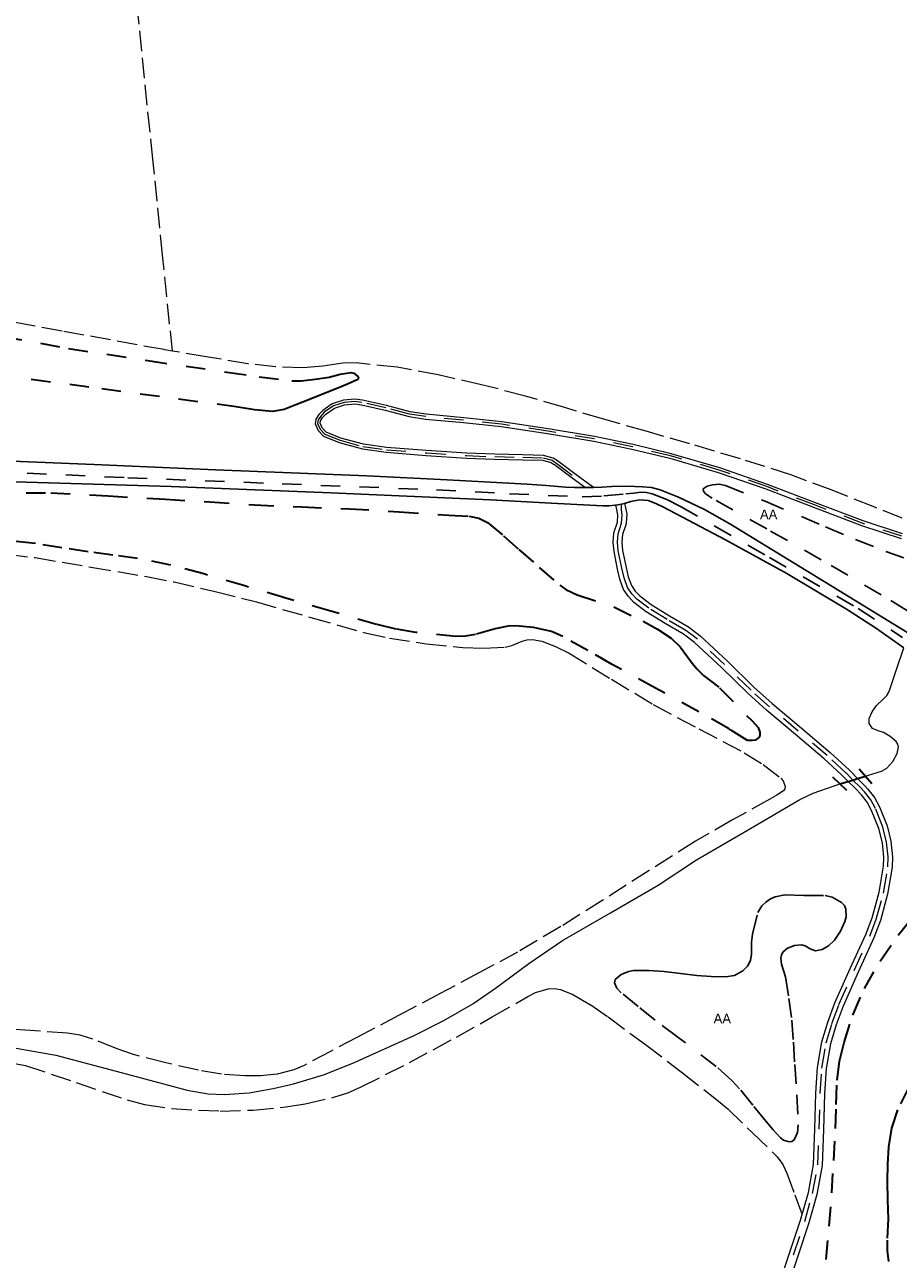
# Model space of a CAD drawing. Header units: metres. Extents: x 397317 to 400830, y 4588008 to 4590370.
# Tile 47 of 88: x 399092 to 399317, y 4588445 to 4588763. Entities that reach past the tile are written whole.
import ezdxf
from ezdxf.enums import TextEntityAlignment as Align

# ---------------------------------------------------------------- set-up
doc = ezdxf.new("R2010")
doc.units = ezdxf.units.M
doc.header["$MEASUREMENT"] = 0
doc.linetypes.add('bt5mv20_nopinta', pattern=[10, 5, -5])
doc.linetypes.add('bt5mv20_tlin1', pattern=[7, 5.25, -1.75])
for name, color, linetype, lineweight in [('ARB01_CN', 7, 'Continuous', 15), ('ARB01_LN', 7, 'Continuous', 15), ('COB01_LN', 7, 'Continuous', 15), ('FLU01_LN', 7, 'Continuous', 15), ('FLU03_LN', 7, 'Continuous', 15), ('FLU06_LN', 7, 'Continuous', 15), ('MAI01_LN', 7, 'Continuous', 15), ('PAR01_LN', 7, 'Continuous', 15), ('PON02_LN', 7, 'Continuous', 15), ('VIA16_LN', 7, 'Continuous', 15), ('VIA19_LN', 7, 'Continuous', 15)]:
    doc.layers.add(name, color=color, linetype=linetype, lineweight=lineweight)
doc.styles.add('034', font='txt')

msp = doc.modelspace()

# ---------------------------------------------------------------- linework, layer by layer
at = {"layer": 'ARB01_LN', "color": 3, "linetype": 'bt5mv20_nopinta', "lineweight": 25}
for points in [[(399328.37, 4588606.74, 120.78), (399313.09, 4588616.02, 120.75), (399297.63, 4588625.09, 120.7), (399283.59, 4588633.03, 120.74), (399269.47, 4588640.94, 120.92), (399267.82, 4588642.08, 121.13), (399267.25, 4588642.74, 121.27), (399267.22, 4588643.32, 121.37), (399268.22, 4588644.02, 121.44), (399269.6, 4588644.42, 121.5), (399271.29, 4588644.52, 121.62), (399272.93, 4588644.19, 121.73), (399283.31, 4588640.1, 121.94), (399298.71, 4588633.53, 121.61), (399306.43, 4588630.29, 121.47), (399314.22, 4588627.23, 121.53), (399322.47, 4588624.29, 121.92)], [(399276.58, 4588488.72, 123.3), (399274.69, 4588490.79, 123.24), (399270.56, 4588494.47, 123.22), (399260.62, 4588502.02, 123.5), (399254.78, 4588506.42, 123.63), (399250.42, 4588509.94, 123.55), (399246.06, 4588513.46, 123.47), (399244.94, 4588514.64, 123.46), (399244.3, 4588516.06, 123.47), (399244.52, 4588516.87, 123.47), (399246.02, 4588518.13, 123.46), (399247.91, 4588518.95, 123.44), (399249.23, 4588519.17, 123.43), (399253.19, 4588519.23, 123.45), (399257.13, 4588518.97, 123.47), (399261.32, 4588518.45, 123.44), (399265.51, 4588517.93, 123.4), (399269.22, 4588517.63, 123.35), (399272.94, 4588517.56, 123.27), (399275.29, 4588517.93, 123.16), (399277.44, 4588519.08, 123), (399278.63, 4588520.33, 122.93), (399279.37, 4588521.82, 122.91), (399279.64, 4588523.37, 122.91), (399279.61, 4588526.53, 122.95), (399279.87, 4588528.59, 122.93), (399281.26, 4588534.15, 122.64), (399282.34, 4588535.87, 122.57), (399283.29, 4588536.79, 122.55), (399284.52, 4588537.63, 122.55), (399285.75, 4588538.19, 122.55), (399288.22, 4588538.66, 122.54), (399293.16, 4588538.53, 122.54), (399298.62, 4588538.5, 122.54), (399300.44, 4588538.07, 122.54), (399302.86, 4588536.76, 122.54), (399303.59, 4588535.97, 122.54), (399303.98, 4588535.05, 122.54), (399304.01, 4588533.05, 122.54), (399303.68, 4588531.83, 122.54), (399302.61, 4588529.35, 122.54), (399301.02, 4588527, 122.54), (399299.49, 4588525.54, 122.54), (399297.83, 4588524.62, 122.54), (399296.17, 4588524.3, 122.54), (399294.8, 4588524.76, 122.54), (399293.44, 4588525.6, 122.54), (399292.53, 4588525.84, 122.54), (399290.71, 4588525.68, 122.54), (399288.9, 4588524.99, 122.54), (399287.83, 4588524, 122.54), (399287.37, 4588523.2, 122.54), (399287.18, 4588522.4, 122.55), (399287.38, 4588520.8, 122.58), (399288.39, 4588517.6, 122.62), (399289.28, 4588512.02, 122.62), (399290.01, 4588506.42, 122.62), (399290.43, 4588500.69, 122.62), (399290.81, 4588494.95, 122.63), (399291.28, 4588487.18, 122.72), (399291.68, 4588479.41, 122.84), (399291.48, 4588477.43, 122.83), (399290.6, 4588475.54, 122.84), (399290.07, 4588475.12, 122.86), (399289.38, 4588475, 122.89), (399287.88, 4588475.44, 122.95), (399287.11, 4588476.04, 122.99), (399285.24, 4588478.13, 123.16), (399283.42, 4588480.28, 123.27), (399280, 4588484.5, 123.28), (399276.58, 4588488.72, 123.3)]]:
    msp.add_polyline3d(points, dxfattribs=at)
at = {"layer": 'COB01_LN', "color": 92, "linetype": 'bt5mv20_nopinta', "lineweight": 35}
for points in [[(399086.52, 4588682.62, 124.06), (399103.62, 4588679.55, 124.06), (399124.01, 4588676.4, 123.96), (399144.44, 4588673.43, 123.85), (399152.78, 4588672.23, 123.85), (399161.13, 4588671.22, 123.84), (399163.54, 4588671.17, 123.83), (399167.17, 4588671.6, 123.81), (399170.8, 4588672.15, 123.79), (399173.6, 4588672.88, 123.8), (399176.36, 4588673.37, 123.78), (399177.1, 4588673.12, 123.72), (399178.13, 4588672.28, 123.51), (399178.34, 4588671.86, 123.4), (399178.18, 4588671.57, 123.3), (399175.49, 4588670.34, 122.7), (399172.59, 4588669.15, 122.3), (399168.93, 4588667.68, 122.17), (399165.27, 4588666.22, 122.07), (399162.23, 4588664.99, 121.98), (399159.15, 4588663.82, 121.9), (399156.15, 4588663.28, 121.89), (399151.5, 4588663.71, 121.99), (399146.84, 4588664.49, 122.07), (399108.87, 4588669.54, 121.99), (399089.88, 4588672.07, 121.95)], [(399082.66, 4588642.32, 122.7), (399099.03, 4588642.34, 123.09), (399113.83, 4588641.52, 122.74), (399128.62, 4588640.7, 122.39), (399140.06, 4588639.97, 122.42), (399151.5, 4588639.23, 122.49), (399163.77, 4588638.67, 122.28), (399176.04, 4588638.18, 122.07), (399188.82, 4588637.45, 121.86), (399201.59, 4588636.58, 121.65), (399206.83, 4588636.32, 121.62), (399209.35, 4588635.81, 121.65), (399211.63, 4588634.64, 121.69), (399215.75, 4588631.23, 121.81), (399219.69, 4588627.74, 121.94)], [(399219.69, 4588627.74, 121.94), (399224.94, 4588623.09, 122.13), (399230.26, 4588618.5, 122.31), (399231.78, 4588617.43, 122.32), (399234.71, 4588616.06, 122.22), (399244.12, 4588612.92, 121.81), (399251.71, 4588609.23, 121.91), (399255.39, 4588607.17, 121.96), (399258.93, 4588604.83, 122), (399261.23, 4588602.65, 122.01), (399264.09, 4588598.79, 122.03), (399265.56, 4588596.92, 122.04), (399267.24, 4588595.26, 122.05), (399271.37, 4588592.06, 122.15), (399279.68, 4588583.6, 122.5), (399281.35, 4588581.85, 122.5), (399281.78, 4588580.6, 122.5), (399281.76, 4588579.83, 122.5), (399281.6, 4588579.36, 122.5), (399280.65, 4588578.61, 122.5), (399279.87, 4588578.47, 122.5), (399278.64, 4588578.5, 122.5), (399274.48, 4588581.07, 122.5), (399273.69, 4588581.57, 122.52), (399266.07, 4588585.87, 122.68), (399254.91, 4588591.97, 122.55), (399243.75, 4588598.07, 122.44), (399237.45, 4588601.68, 122.51), (399230.99, 4588605.3, 122.6), (399228.05, 4588606.55, 122.64), (399223.47, 4588607.63, 122.71), (399218.83, 4588608.04, 122.77), (399216.9, 4588607.96, 122.78), (399213.53, 4588607.28, 122.75), (399208.47, 4588605.84, 122.67), (399205.94, 4588605.34, 122.65), (399203.41, 4588605.26, 122.66), (399193.13, 4588606.31, 122.87), (399188.01, 4588607.18, 123), (399182.95, 4588608.41, 123.09), (399171.24, 4588611.79, 123.25), (399159.58, 4588615.19, 123.4), (399149.01, 4588618.31, 123.52), (399138.44, 4588621.42, 123.63), (399129.99, 4588623.69, 123.66), (399121.41, 4588625.43, 123.67), (399115.05, 4588626.29, 123.82), (399108.68, 4588627.12, 123.94), (399101.9, 4588628.17, 123.92), (399095.11, 4588629.22, 123.9), (399085.95, 4588630.25, 124.11)], [(399298.88, 4588444.67, 123.52), (399299.65, 4588453.29, 123.29), (399300.35, 4588461.92, 123.06), (399300.83, 4588470.19, 122.86), (399301.27, 4588478.46, 122.69), (399301.49, 4588484.68, 122.61), (399301.71, 4588490.91, 122.56), (399302.36, 4588495.79, 122.54), (399303.52, 4588500.61, 122.5), (399305.73, 4588507.71, 122.37), (399308.73, 4588514.53, 122.21), (399312.76, 4588521.64, 122.04), (399317.4, 4588528.29, 121.86), (399321.84, 4588533.85, 121.75)], [(399320.25, 4588489.33, 118.18), (399317.28, 4588483.26, 118.39), (399315.76, 4588478.58, 118.38), (399314.98, 4588473.77, 118.49), (399314.69, 4588469.31, 118.9), (399314.62, 4588464.86, 119.42), (399314.72, 4588460.02, 119.99), (399314.82, 4588455.18, 120.51), (399314.59, 4588449.68, 120.71), (399314.57, 4588446.93, 120.73), (399314.92, 4588444.23, 120.8)]]:
    msp.add_polyline3d(points, dxfattribs=at)
at = {"layer": 'FLU01_LN', "color": 150, "linetype": 'Continuous', "lineweight": 15}
for points in [[(399309, 4588569.28, 120.22), (399309.56, 4588569.45, 120.18), (399309.82, 4588569.52, 120.16), (399313.18, 4588570.55, 119.91), (399314.49, 4588571.34, 119.82), (399316.03, 4588573.11, 119.7), (399317.18, 4588575.15, 119.62), (399317.51, 4588576.73, 119.58), (399317.36, 4588577.54, 119.57), (399316.95, 4588578.23, 119.57), (399315.4, 4588579.53, 119.57), (399313.68, 4588580.54, 119.57), (399312.26, 4588580.95, 119.57), (399310.86, 4588581.59, 119.57), (399310, 4588582.85, 119.57), (399309.94, 4588584.17, 119.57), (399310.76, 4588585.86, 119.5), (399311.87, 4588587.51, 119.4), (399313.68, 4588589.23, 119.34), (399314.55, 4588590.07, 119.3), (399315.13, 4588591.08, 119.25), (399317.03, 4588596.74, 118.9), (399318.93, 4588602.39, 118.56)], [(399079.28, 4588501.07, 123.15), (399100.37, 4588497.36, 122.91), (399117.15, 4588492.89, 122.89), (399134.15, 4588488.35, 122.87), (399139.62, 4588487.39, 122.82), (399143.81, 4588487.23, 122.74), (399150.13, 4588487.68, 122.58), (399156.37, 4588488.75, 122.42), (399161.62, 4588489.99, 122.28), (399169.33, 4588492.35, 122.05), (399176.91, 4588495.29, 121.89), (399192.69, 4588502.41, 121.86), (399200.34, 4588506.32, 121.89), (399207.8, 4588510.65, 121.89), (399213.68, 4588514.62, 121.87), (399222.21, 4588520.97, 121.84), (399230.95, 4588526.97, 121.81), (399243.29, 4588534.07, 121.75), (399255.6, 4588541.23, 121.68), (399265.46, 4588547.7, 121.63), (399278.79, 4588555.48, 121.38), (399292.11, 4588563.25, 121.14), (399295.54, 4588564.93, 121.04), (399300.98, 4588566.83, 120.76), (399301.95, 4588567.14, 120.7), (399302.4, 4588567.28, 120.67)]]:
    msp.add_polyline3d(points, dxfattribs=at)
at = {"layer": 'FLU03_LN', "color": 150, "linetype": 'bt5mv20_nopinta', "lineweight": 35}
msp.add_polyline3d([(399302.4, 4588567.28, 120.67), (399304.57, 4588567.94, 120.52), (399305.78, 4588568.3, 120.44), (399306.99, 4588568.67, 120.36), (399309, 4588569.28, 120.22)], dxfattribs=at)
at = {"layer": 'FLU06_LN', "color": 202, "linetype": 'bt5mv20_nopinta', "lineweight": 25}
msp.add_polyline3d([(399082.94, 4588647.86, 119.02), (399118.85, 4588646.2, 118.98), (399158.64, 4588644.64, 118.81), (399198.44, 4588643.08, 118.71), (399217.22, 4588642.09, 118.71), (399235.99, 4588641.27, 118.71), (399241.61, 4588641.52, 118.71), (399247.23, 4588642.05, 118.71), (399249.22, 4588642.25, 118.71), (399251.2, 4588642.45, 118.71), (399252.6, 4588642.4, 118.71), (399254, 4588642.06, 118.71), (399257.79, 4588640.59, 118.71), (399261.35, 4588638.79, 118.71), (399284.25, 4588625.64, 118.6), (399307.14, 4588612.48, 118.45), (399318.55, 4588605.02, 118.45)], dxfattribs=at)
at = {"layer": 'MAI01_LN', "color": 150, "linetype": 'Continuous', "lineweight": 25}
for points in [[(399080.55, 4588650.84, 119.56), (399110.24, 4588649.58, 119.3), (399141.45, 4588648.28, 118.96), (399160.96, 4588647.48, 118.96), (399180.47, 4588646.69, 118.96), (399201.16, 4588645.69, 118.78), (399221.85, 4588644.53, 118.65), (399226.76, 4588644.18, 118.65), (399231.66, 4588643.81, 118.65), (399234, 4588643.71, 118.65), (399235.66, 4588643.66, 118.65), (399236.85, 4588643.66, 118.65), (399237.78, 4588643.65, 118.65), (399238.66, 4588643.65, 118.65), (399238.93, 4588643.67, 118.65), (399241.14, 4588643.79, 118.65), (399243.61, 4588643.97, 118.65), (399247.57, 4588644.01, 118.65), (399251.53, 4588643.88, 118.65), (399253.83, 4588643.65, 118.65), (399256.09, 4588643.07, 118.65), (399260.79, 4588641.2, 118.65), (399267.54, 4588637.98, 118.66), (399274.02, 4588634.3, 118.65), (399298.33, 4588619.46, 118.56), (399322.63, 4588604.62, 118.45)], [(399089.89, 4588645.14, 118.98), (399130.09, 4588643.94, 118.98), (399171.24, 4588642.35, 118.82), (399212.39, 4588640.51, 118.65), (399228.03, 4588639.67, 118.65), (399241.34, 4588638.95, 118.65), (399242.86, 4588638.95, 118.65), (399244.51, 4588639.12, 118.65), (399244.71, 4588639.15, 118.65), (399246.1, 4588639.36, 118.65), (399246.92, 4588639.61, 118.65), (399248.52, 4588640.09, 118.65), (399250.79, 4588640.48, 118.65), (399253.03, 4588640.35, 118.65), (399255.01, 4588639.58, 118.65), (399256.92, 4588638.61, 118.65), (399272.95, 4588630.24, 118.65), (399288.74, 4588621.5, 118.65), (399304.09, 4588612.32, 118.61), (399311.6, 4588607.49, 118.58), (399318.93, 4588602.39, 118.56)]]:
    msp.add_polyline3d(points, dxfattribs=at)
at = {"layer": 'PAR01_LN', "color": 3, "linetype": 'bt5mv20_tlin1', "lineweight": 15}
for points in [[(399130.38, 4588678.87, 123.52), (399127.86, 4588703.59, 123.8), (399125.33, 4588728.3, 124.07), (399120.64, 4588774.24, 124.35), (399116.03, 4588820.19, 124.57), (399113.02, 4588850.84, 124.82), (399110.01, 4588881.48, 125.07)], [(399130.38, 4588678.87, 123.52), (399128.42, 4588679.2, 123.53), (399128.22, 4588679.22, 123.53), (399101.93, 4588684, 123.66), (399075.65, 4588688.78, 123.8)], [(399318.44, 4588635.76, 123.46), (399310.98, 4588638.77, 123.46), (399300.4, 4588642.99, 123.45), (399289.75, 4588646.99, 123.45), (399276.77, 4588651.09, 123.55), (399263.73, 4588654.95, 123.63), (399252.48, 4588658.17, 123.57), (399241.23, 4588661.4, 123.49), (399231.15, 4588664.36, 123.39), (399221.08, 4588667.33, 123.31), (399210.04, 4588670.19, 123.42), (399198.86, 4588672.71, 123.57), (399188.33, 4588674.69, 123.6), (399177.74, 4588675.81, 123.63), (399174.31, 4588675.71, 123.64), (399169.15, 4588674.97, 123.64), (399164, 4588674.54, 123.64), (399156.92, 4588674.82, 123.58), (399149.84, 4588675.55, 123.51), (399139.11, 4588677.39, 123.49), (399130.38, 4588678.87, 123.52)], [(399087.79, 4588626.51, 123.82), (399095.04, 4588625.61, 123.54), (399109.37, 4588623.18, 123.54), (399123.69, 4588620.75, 123.54), (399130.82, 4588619.37, 123.47), (399141.44, 4588616.86, 123.22), (399152.01, 4588614.19, 123.02), (399166.02, 4588610.21, 122.93), (399180.08, 4588606.2, 122.83), (399186.32, 4588604.85, 122.77), (399195.76, 4588603.44, 122.67), (399205.24, 4588602.44, 122.56), (399210.68, 4588602.28, 122.46), (399216.11, 4588602.55, 122.36), (399217.9, 4588602.96, 122.35), (399220.54, 4588604.07, 122.35), (399221.84, 4588604.47, 122.35), (399223.15, 4588604.54, 122.34), (399225.56, 4588604.07, 122.32), (399229.14, 4588602.75, 122.29), (399232.61, 4588600.97, 122.26), (399243.55, 4588594.28, 122.31)], [(399243.55, 4588594.28, 122.31), (399254.33, 4588587.72, 122.37), (399266.02, 4588581.5, 122.29), (399277.78, 4588575.33, 122.16), (399282.63, 4588572.3, 122.06), (399287.22, 4588568.81, 122), (399287.83, 4588568.08, 122), (399288.33, 4588566.64, 122), (399288.27, 4588566, 122), (399287.91, 4588565.53, 122), (399286.14, 4588564.43, 122), (399284.33, 4588563.37, 122), (399274.72, 4588558, 122.26), (399265.18, 4588552.51, 122.58), (399253.25, 4588544.96, 122.69), (399241.36, 4588537.34, 122.79)], [(399241.36, 4588537.34, 122.79), (399230.45, 4588530.51, 122.95), (399219.36, 4588523.96, 123.08), (399209.39, 4588518.56, 123.02), (399199.37, 4588513.25, 122.92), (399188.66, 4588507.6, 122.94), (399177.94, 4588501.95, 122.93), (399171.13, 4588498.34, 122.88), (399164.3, 4588494.72, 122.83), (399161.64, 4588493.56, 122.81), (399157.4, 4588492.46, 122.77), (399153.07, 4588492.03, 122.74), (399149.08, 4588492.03, 122.75), (399143.07, 4588492.49, 122.82), (399137.1, 4588493.48, 122.92), (399128.7, 4588495.38, 123.1), (399120.37, 4588497.51, 123.24), (399116.12, 4588498.98, 123.27), (399109.83, 4588501.52, 123.3), (399106.63, 4588502.51, 123.31), (399103.34, 4588503.04, 123.32), (399092.38, 4588503.8, 123.35), (399081.41, 4588504.56, 123.38)], [(399080.44, 4588496.97, 123.69), (399092.51, 4588494.74, 123.39), (399105.61, 4588490.3, 123.4), (399118.71, 4588485.86, 123.4), (399123.19, 4588484.66, 123.35), (399130.11, 4588483.67, 123.19), (399137.09, 4588483.18, 123.05), (399142.72, 4588482.98, 123.02), (399151.18, 4588483.2, 123.02), (399159.63, 4588484.07, 122.98), (399164.62, 4588484.85, 122.92), (399171.99, 4588486.53, 122.8), (399175.57, 4588487.71, 122.74), (399179.07, 4588489.19, 122.7), (399191.46, 4588495.47, 122.6), (399203.6, 4588502.02, 122.59), (399212.78, 4588507.24, 122.69), (399221.99, 4588512.5, 122.8), (399224, 4588513.49, 122.81), (399227.25, 4588514.48, 122.82), (399228.86, 4588514.58, 122.82), (399230.38, 4588514.3, 122.82), (399233.58, 4588512.98, 122.79), (399238.25, 4588510.33, 122.73), (399242.69, 4588507.24, 122.69), (399252.32, 4588500.09, 122.68), (399261.83, 4588492.84, 122.68), (399270.6, 4588485.96, 122.67), (399273.54, 4588483.55, 122.67), (399279.9, 4588477.37, 122.66), (399286.26, 4588471.19, 122.65), (399287.74, 4588469.23, 122.66), (399288.77, 4588466.98, 122.65), (399290.81, 4588461.39, 122.53), (399292.84, 4588455.8, 122.41)]]:
    msp.add_polyline3d(points, dxfattribs=at)
at = {"layer": 'PON02_LN', "color": 1, "linetype": 'Continuous', "lineweight": 35}
for points in [[(399307.36, 4588571.17, 120.21), (399309, 4588569.28, 120.21), (399310.64, 4588567.39, 120.21)], [(399304.22, 4588565.57, 120.67), (399302.4, 4588567.28, 120.67), (399300.58, 4588568.99, 120.67)]]:
    msp.add_polyline3d(points, dxfattribs=at)
at = {"layer": 'VIA16_LN', "color": 42, "linetype": 'bt5mv20_nopinta', "lineweight": 15}
for points in [[(399318.36, 4588631.15, 122.77), (399308.2, 4588634.49, 122.69), (399295.87, 4588639.19, 122.52), (399283.55, 4588643.93, 122.39), (399271.26, 4588648.18, 122.44), (399258.76, 4588651.82, 122.53), (399248.97, 4588654.18, 122.58), (399239.1, 4588656.21, 122.56), (399227.17, 4588658.23, 122.22), (399215.21, 4588659.99, 121.85), (399205.44, 4588661.03, 121.67), (399195.67, 4588661.95, 121.51), (399191.52, 4588662.63, 121.44), (399185.37, 4588664.22, 121.34), (399179.23, 4588665.62, 121.23), (399177.4, 4588665.86, 121.21), (399174.63, 4588665.64, 121.18), (399171.86, 4588664.72, 121.15), (399169.53, 4588663.09, 120.93), (399168.6, 4588662.12, 120.8), (399167.92, 4588661.11, 120.73), (399167.81, 4588660.2, 120.73), (399168.44, 4588658.75, 120.73), (399169.69, 4588657.47, 120.73), (399173.58, 4588655.85, 120.72), (399179.48, 4588654.26, 120.7), (399185.52, 4588653.42, 120.66), (399195.85, 4588652.59, 120.55), (399206.19, 4588651.9, 120.38), (399213.45, 4588651.64, 120.25), (399220.72, 4588651.47, 120.04), (399225.9, 4588651.32, 119.73), (399228.26, 4588650.7, 119.52), (399229.21, 4588650.09, 119.41), (399229.42, 4588649.84, 119.38), (399237.78, 4588643.65, 118.65)], [(399245.09, 4588629.57, 120.14), (399245.25, 4588631.77, 120), (399246.17, 4588634.48, 119.84), (399246.26, 4588636.66, 119.84), (399246.17, 4588637.96, 119.84), (399246.1, 4588639.36, 118.65)], [(399287.7, 4588437.41, 122.12), (399290.48, 4588445.95, 122.19), (399293.35, 4588454.48, 122.27), (399295.39, 4588461.69, 122.35), (399296.71, 4588469.07, 122.43), (399297.09, 4588478.28, 122.47), (399297.32, 4588487.49, 122.43), (399297.8, 4588494.04, 122.39), (399298.89, 4588500.54, 122.35), (399300.38, 4588505.54, 122.33), (399302.18, 4588510.42, 122.3), (399306.09, 4588519.23, 122.17), (399310.1, 4588528.08, 121.95), (399311.79, 4588532.41, 121.82), (399313.62, 4588539.15, 121.61), (399314.8, 4588545.95, 121.41), (399314.9, 4588548.49, 121.34), (399314.47, 4588552.31, 121.24), (399313.51, 4588556.12, 121.17), (399311.62, 4588560.92, 121.15), (399310.36, 4588563.16, 121.16), (399308.8, 4588565.23, 121.17), (399307.54, 4588566.51, 121.18), (399305.78, 4588568.3, 121.2), (399304.08, 4588570.04, 121.22), (399304.02, 4588570.1, 121.22), (399299.13, 4588574.58, 121.27), (399291.7, 4588580.9, 121.47), (399284.24, 4588587.18, 121.69), (399279.51, 4588591.43, 121.76), (399272.66, 4588598.09, 121.71), (399265.69, 4588604.6, 121.53), (399262.75, 4588606.84, 121.41), (399257.92, 4588609.63, 121.18), (399253.14, 4588612.58, 120.96), (399250.1, 4588614.9, 120.95), (399248.79, 4588616.31, 120.95), (399247.67, 4588617.94, 120.89), (399246.79, 4588620.37, 120.72), (399246.21, 4588622.87, 120.55), (399245.31, 4588627.33, 120.27), (399245.09, 4588629.57, 120.14)]]:
    msp.add_polyline3d(points, dxfattribs=at)
at = {"layer": 'VIA19_LN', "color": 7, "linetype": 'Continuous', "lineweight": 15}
for points in [[(399318.54, 4588631.73, 122.77), (399308.4, 4588635.07, 122.69), (399296.09, 4588639.76, 122.52), (399283.76, 4588644.5, 122.39), (399271.45, 4588648.76, 122.44), (399258.92, 4588652.41, 122.53), (399249.1, 4588654.78, 122.58), (399239.21, 4588656.81, 122.56), (399227.27, 4588658.84, 122.22), (399215.29, 4588660.6, 121.85), (399205.5, 4588661.64, 121.67), (399195.75, 4588662.56, 121.51), (399191.64, 4588663.23, 121.44), (399185.52, 4588664.81, 121.34), (399179.34, 4588666.22, 121.23), (399177.42, 4588666.47, 121.21), (399174.51, 4588666.24, 121.18), (399171.58, 4588665.27, 121.15), (399169.13, 4588663.55, 120.93), (399168.12, 4588662.5, 120.8), (399167.33, 4588661.33, 120.73), (399167.19, 4588660.11, 120.73), (399167.92, 4588658.4, 120.73), (399169.34, 4588656.95, 120.73), (399173.38, 4588655.27, 120.72), (399179.36, 4588653.66, 120.7), (399185.45, 4588652.81, 120.66), (399195.81, 4588651.98, 120.55), (399206.16, 4588651.29, 120.38), (399213.43, 4588651.03, 120.25), (399220.7, 4588650.86, 120.04), (399225.81, 4588650.71, 119.73), (399228.01, 4588650.13, 119.52), (399228.63, 4588649.74, 119.43), (399228.85, 4588649.58, 119.51), (399233.4, 4588646.21, 119.33), (399236.85, 4588643.66, 118.65)], [(399238.93, 4588643.67, 118.65), (399234.14, 4588647.21, 119.33), (399229.6, 4588650.57, 119.41), (399228.5, 4588651.27, 119.52), (399225.99, 4588651.93, 119.73), (399220.74, 4588652.08, 120.04), (399213.47, 4588652.25, 120.25), (399206.22, 4588652.51, 120.38), (399195.9, 4588653.2, 120.55), (399185.59, 4588654.03, 120.66), (399179.61, 4588654.86, 120.7), (399173.77, 4588656.43, 120.72), (399170.04, 4588657.99, 120.73), (399168.95, 4588659.09, 120.73), (399168.44, 4588660.29, 120.73), (399168.51, 4588660.89, 120.73), (399169.08, 4588661.73, 120.8), (399169.93, 4588662.62, 120.93), (399172.14, 4588664.17, 121.15), (399174.75, 4588665.03, 121.18), (399177.39, 4588665.24, 121.21), (399179.12, 4588665.02, 121.23), (399185.23, 4588663.63, 121.34), (399191.39, 4588662.03, 121.44), (399195.59, 4588661.34, 121.51), (399205.38, 4588660.42, 121.67), (399215.13, 4588659.38, 121.85), (399227.08, 4588657.63, 122.22), (399238.99, 4588655.61, 122.56), (399248.83, 4588653.59, 122.58), (399258.6, 4588651.23, 122.53), (399271.08, 4588647.6, 122.44), (399283.34, 4588643.36, 122.39), (399295.65, 4588638.62, 122.52), (399308, 4588633.91, 122.69), (399318.18, 4588630.56, 122.77)], [(399271.89, 4588597.28, 121.71), (399264.97, 4588603.74, 121.53), (399262.13, 4588605.9, 121.41), (399257.35, 4588608.67, 121.18), (399252.5, 4588611.66, 120.96), (399249.34, 4588614.07, 120.95), (399247.91, 4588615.61, 120.95), (399246.67, 4588617.42, 120.89), (399245.71, 4588620.05, 120.72), (399245.11, 4588622.63, 120.55), (399244.2, 4588627.16, 120.27), (399243.97, 4588629.55, 120.14), (399244.14, 4588631.99, 120), (399245.06, 4588634.72, 119.33), (399245.21, 4588636.68, 119.38), (399244.86, 4588638.42, 118.77), (399244.71, 4588639.15, 118.65)], [(399246.92, 4588639.61, 118.65), (399247.07, 4588638.86, 118.77), (399247.48, 4588636.82, 119.38), (399247.31, 4588634.55, 119.33), (399247.29, 4588634.31, 119.75), (399247.21, 4588634.07, 119.77), (399246.36, 4588631.55, 120), (399246.22, 4588629.58, 120.14), (399246.42, 4588627.49, 120.27), (399247.31, 4588623.11, 120.55), (399247.87, 4588620.69, 120.72), (399248.67, 4588618.46, 120.89), (399249.67, 4588617.01, 120.95), (399250.85, 4588615.73, 120.95), (399253.78, 4588613.5, 120.96), (399258.5, 4588610.6, 121.18), (399263.37, 4588607.77, 121.41), (399266.41, 4588605.46, 121.53), (399273.43, 4588598.9, 121.71), (399280.27, 4588592.25, 121.76), (399284.98, 4588588.03, 121.69), (399292.43, 4588581.76, 121.47), (399299.87, 4588575.42, 121.27), (399304.86, 4588570.84, 121.22), (399305.21, 4588570.48, 121.22), (399306.99, 4588568.67, 121.2), (399308.77, 4588566.86, 121.18), (399309.65, 4588565.96, 121.17), (399311.3, 4588563.78, 121.16), (399312.63, 4588561.41, 121.15), (399314.58, 4588556.46, 121.17), (399315.58, 4588552.51, 121.24), (399316.02, 4588548.53, 121.34), (399315.92, 4588545.83, 121.41), (399314.72, 4588538.9, 121.61), (399312.85, 4588532.06, 121.82), (399311.13, 4588527.65, 121.95), (399307.11, 4588518.77, 122.17), (399303.22, 4588510, 122.3), (399301.44, 4588505.18, 122.33), (399299.98, 4588500.29, 122.35), (399298.91, 4588493.9, 122.39), (399298.44, 4588487.44, 122.43), (399298.21, 4588478.24, 122.47), (399297.83, 4588468.95, 122.43), (399296.48, 4588461.44, 122.35), (399294.42, 4588454.15, 122.27), (399291.54, 4588445.6, 122.19), (399288.78, 4588437.11, 122.12)], [(399286.62, 4588437.71, 122.12), (399289.41, 4588446.31, 122.19), (399292.28, 4588454.81, 122.27), (399294.29, 4588461.95, 122.35), (399295.59, 4588469.19, 122.43), (399295.97, 4588478.31, 122.47), (399296.2, 4588487.54, 122.43), (399296.69, 4588494.17, 122.39), (399297.8, 4588500.79, 122.35), (399299.32, 4588505.89, 122.33), (399301.14, 4588510.84, 122.3), (399305.06, 4588519.69, 122.17), (399309.07, 4588528.51, 121.95), (399310.72, 4588532.76, 121.82), (399312.53, 4588539.39, 121.61), (399313.68, 4588546.07, 121.41), (399313.77, 4588548.44, 121.34), (399313.36, 4588552.11, 121.24), (399312.44, 4588555.78, 121.17), (399310.6, 4588560.44, 121.15), (399309.42, 4588562.55, 121.16), (399307.95, 4588564.5, 121.17), (399306.32, 4588566.16, 121.19), (399304.57, 4588567.94, 121.21), (399303.3, 4588569.23, 121.22), (399302.79, 4588569.7, 121.23), (399298.39, 4588573.74, 121.27), (399290.98, 4588580.05, 121.47), (399283.5, 4588586.33, 121.69), (399278.74, 4588590.61, 121.76), (399271.89, 4588597.28, 121.71)]]:
    msp.add_polyline3d(points, dxfattribs=at)

# ---------------------------------------------------------------- texts
at = {"layer": 'ARB01_CN', "color": 251, "linetype": 'Continuous', "lineweight": 0, "style": '034'}
for p in [(399284.06, 4588636.75), (399272.11, 4588506.83)]:
    msp.add_text('AA', height=2.5, dxfattribs=at).set_placement(p, align=Align.MIDDLE_CENTER)

doc.saveas('drawing.dxf')
